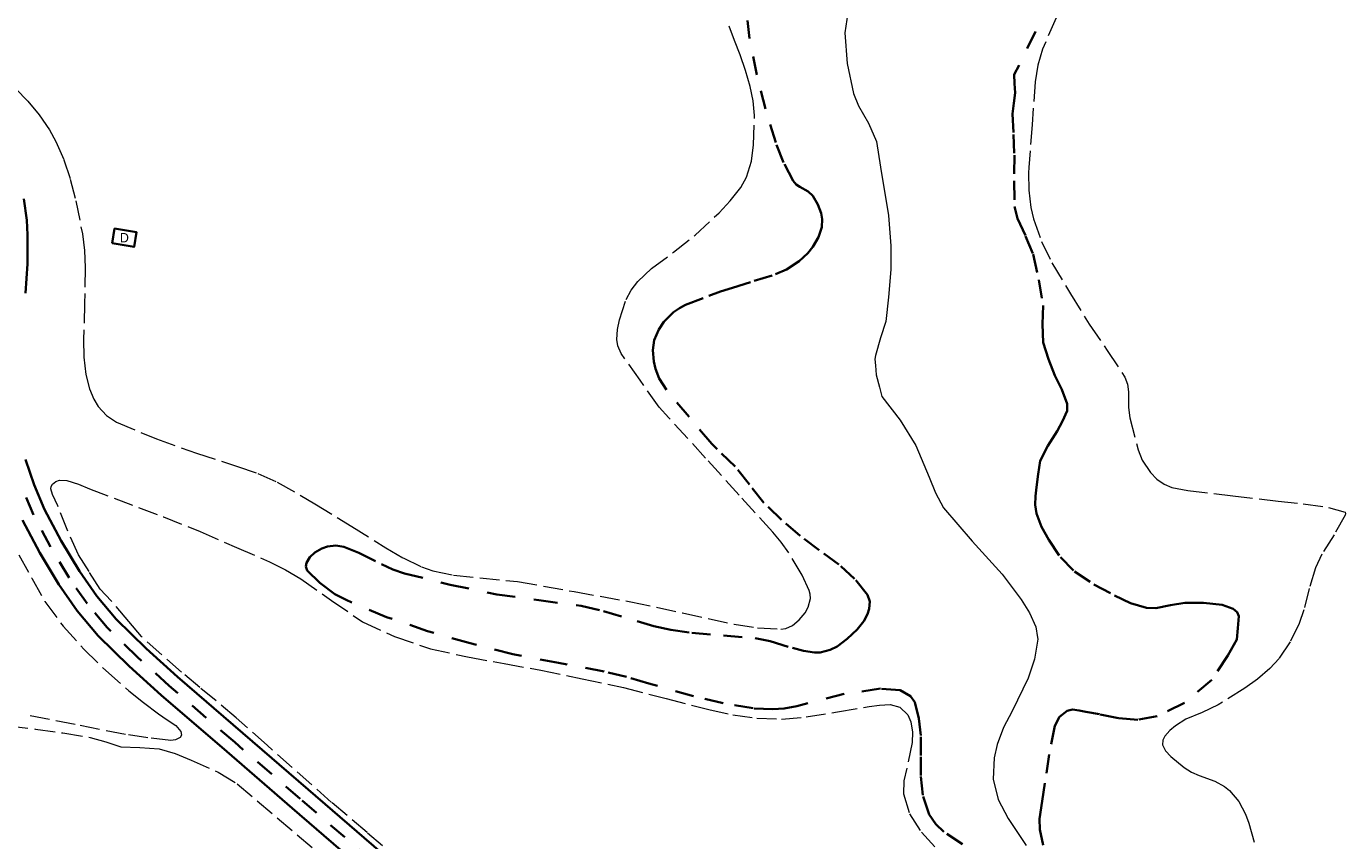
# Model space of a CAD drawing. Header units: metres. Extents: x 397317 to 400830, y 4588008 to 4590370.
# Tile 39 of 88: x 398463 to 398814, y 4589419 to 4589636. Entities that reach past the tile are written whole.
import ezdxf
from ezdxf.enums import TextEntityAlignment as Align

# ---------------------------------------------------------------- set-up
doc = ezdxf.new("R2010")
doc.units = ezdxf.units.M
doc.header["$MEASUREMENT"] = 0
doc.linetypes.add('bt5mv20_nopinta', pattern=[10, 5, -5])
doc.linetypes.add('bt5mv20_tlin1', pattern=[7, 5.25, -1.75])
for name, color, linetype, lineweight in [('COB01_LN', 7, 'Continuous', 15), ('EDI01_CN', 7, 'Continuous', 15), ('EDI01_LN', 7, 'Continuous', 15), ('FLU01_LN', 7, 'Continuous', 15), ('PAR01_LN', 7, 'Continuous', 15), ('VIA01_LN', 7, 'Continuous', 15), ('VIA04_LN', 7, 'Continuous', 15)]:
    doc.layers.add(name, color=color, linetype=linetype, lineweight=lineweight)
doc.styles.add('034', font='txt')

msp = doc.modelspace()

# ---------------------------------------------------------------- linework, layer by layer
at = {"layer": 'COB01_LN', "color": 92, "linetype": 'bt5mv20_nopinta', "lineweight": 35}
for points in [[(398735.69, 4589643.94, 176.98), (398731.41, 4589634.99, 176.26), (398727.13, 4589626.04, 175.54), (398725.74, 4589623.53, 175.25), (398725.83, 4589621.13, 174.55), (398726, 4589618.68, 173.97), (398725.67, 4589615.88, 173.94), (398725.33, 4589613.07, 173.9), (398725.57, 4589607.57, 173.76), (398725.81, 4589602.07, 173.62), (398725.8, 4589595.19, 172.66), (398725.88, 4589588.4, 171.37), (398726.62, 4589585.15, 171.02), (398728.82, 4589580.46, 170.58), (398730.79, 4589575.68, 170), (398732.36, 4589568.85, 168.89), (398733.5, 4589561.97, 167.59), (398733.34, 4589557.06, 166.55), (398733.5, 4589552.18, 165.52), (398734.95, 4589547.7, 164.64), (398736.64, 4589543.37, 163.77), (398738.49, 4589539.58, 162.96), (398739.93, 4589535.8, 162.03), (398739.85, 4589533.96, 161.49), (398738.68, 4589531.22, 160.53), (398737.19, 4589528.49, 159.47), (398734.72, 4589524.57, 157.75), (398732.72, 4589520.61, 156.03), (398732.12, 4589517.1, 154.73), (398731.75, 4589513.57, 153.45), (398731.49, 4589511.21, 152.3), (398731.37, 4589508.86, 151.26), (398731.68, 4589506.56, 150.76), (398733.04, 4589503.05, 150.46), (398734.98, 4589499.56, 150.37), (398738.07, 4589494.98, 150.16), (398741.86, 4589491.16, 150.39), (398747.02, 4589487.67, 151.31), (398752.53, 4589484.75, 152.25), (398756.75, 4589482.72, 152.9), (398761.02, 4589481.41, 153.55), (398763.56, 4589481.39, 154.21), (398767.41, 4589482.15, 155.67), (398771.27, 4589482.78, 156.71), (398776.2, 4589482.81, 156.93), (398781.22, 4589482.21, 156.8), (398784.1, 4589481.16, 156.57), (398785.2, 4589480.29, 156.45), (398785.63, 4589479.23, 156.4), (398785.41, 4589476.06, 157.01), (398785.07, 4589472.98, 158.35), (398782.7, 4589468.77, 160.96), (398778.46, 4589462.25, 162.62), (398771.12, 4589456.1, 163.48), (398763.88, 4589452.53, 163.98), (398758.68, 4589451.59, 161.23), (398753.58, 4589452.07, 158.04), (398748.53, 4589453.07, 154.82), (398744.89, 4589453.74, 151.97), (398743.08, 4589454.07, 150.68), (398741.27, 4589454.33, 149.96), (398739.88, 4589454.03, 149.78), (398737.85, 4589452.35, 149.68), (398736.58, 4589450.02, 149.58), (398735.08, 4589442.35, 149.09), (398733.98, 4589434.7, 148.58), (398733.24, 4589429.94, 147.86), (398732.51, 4589425.19, 146.79), (398732.64, 4589422.35, 145.89), (398733.49, 4589418.16, 144.13)], [(398638.19, 4589562.14, 156.55), (398644.39, 4589564.58, 154.48), (398647.53, 4589565.69, 153.78), (398650.74, 4589566.74, 153.69), (398656.47, 4589568.54, 154.25), (398662.19, 4589570.34, 154.81), (398665.08, 4589571.58, 154.97), (398668.44, 4589573.84, 155.15), (398670.77, 4589575.97, 155.43), (398672.14, 4589577.64, 155.8), (398673.64, 4589580.23, 156.51), (398674.47, 4589582.92, 157.33), (398674.56, 4589584.97, 157.97), (398674.3, 4589586.57, 158.49), (398673.44, 4589588.96, 159.32), (398672.13, 4589591.2, 160.2), (398670.86, 4589592.4, 160.93), (398668.65, 4589593.58, 162.17), (398667.65, 4589594.26, 162.76), (398666.85, 4589595.21, 163.27), (398664.29, 4589600.13, 164.8), (398662.21, 4589605.4, 165.69), (398659.52, 4589614.39, 166.58), (398657.19, 4589623.5, 167.12), (398655.19, 4589633.12, 167.37), (398654.7, 4589637.95, 167.45)], [(398712, 4589418.43, 146.4), (398707.02, 4589421.72, 146.72), (398704.9, 4589423.83, 146.88), (398703.14, 4589426.39, 147.02), (398701.4, 4589431.49, 147.26), (398700.9, 4589436.73, 147.5), (398700.89, 4589442.08, 147.71), (398700.9, 4589447.44, 147.93), (398700.39, 4589451.91, 148.18), (398699.26, 4589456.31, 148.46), (398698.11, 4589457.89, 148.58), (398695.4, 4589459.54, 148.78), (398690.12, 4589459.9, 148.98), (398680.49, 4589458.48, 149.89), (398667.85, 4589455.28, 150.8), (398664.47, 4589454.65, 151.07), (398661.47, 4589454.43, 151.33), (398656.17, 4589454.66, 151.82), (398648.18, 4589456.01, 152.54), (398640.29, 4589457.88, 153.05), (398628.38, 4589461.27, 153.28), (398622.45, 4589463.01, 153.26), (398616.47, 4589464.51, 153.24), (398604.31, 4589466.77, 153.09), (398592.15, 4589469.1, 153.16), (398580.74, 4589472, 153.62), (398569.42, 4589475.26, 154.08), (398558.48, 4589478.99, 154.53), (398547.71, 4589483.53, 154.98), (398544.74, 4589485.12, 155.12), (398540.68, 4589488.09, 155.46), (398537.36, 4589491.36, 156.03), (398536.96, 4589492.47, 156.4), (398537.15, 4589493.45, 156.84), (398538.01, 4589494.94, 157.56), (398539.35, 4589496.19, 158.17), (398541.27, 4589497.27, 158.79), (398542.74, 4589497.77, 159.24), (398544.94, 4589498.02, 159.79), (398547.08, 4589497.68, 160.08), (398551.11, 4589496.09, 160.25), (398557.12, 4589493.07, 160.37), (398560.17, 4589491.68, 160.38), (398563.3, 4589490.63, 160.38), (398575.49, 4589487.58, 160.35), (398587.86, 4589485, 160.23), (398599.11, 4589483.49, 159.79), (398610.34, 4589481.94, 159.42), (398616.35, 4589480.53, 159.4), (398625.26, 4589477.85, 159.39), (398629.72, 4589476.58, 159.39), (398634.23, 4589475.56, 159.38), (398639.83, 4589474.77, 159.38), (398648.31, 4589474.09, 159.39), (398656.78, 4589473.35, 159.28), (398660.78, 4589472.53, 159.05), (398666.68, 4589470.75, 158.42), (398669.62, 4589469.98, 158.07), (398672.56, 4589469.53, 157.76), (398674.1, 4589469.55, 157.62), (398676.69, 4589470.22, 157.37), (398678.56, 4589471.17, 157.19), (398681.28, 4589473.18, 156.92), (398683.93, 4589475.68, 156.67), (398685.72, 4589477.91, 156.52), (398686.7, 4589479.75, 156.45), (398687.16, 4589481.15, 156.43), (398687.32, 4589483.16, 156.45), (398686.69, 4589484.92, 156.51), (398683.25, 4589489.17, 156.84), (398679.06, 4589493, 157.32), (398673.83, 4589496.8, 157.96), (398668.69, 4589500.63, 158.66), (398663.75, 4589504.89, 159.55), (398659.08, 4589509.44, 160.37), (398655.25, 4589514.29, 160.91), (398651.4, 4589519.11, 161.4), (398646.63, 4589523.71, 161.92), (398645.16, 4589525.14, 162.07), (398639.11, 4589532.35, 162.06), (398633.07, 4589539.57, 162.06), (398631.17, 4589542.55, 162.03), (398630.17, 4589545.11, 161.96), (398629.69, 4589547.11, 161.86), (398629.45, 4589550.07, 161.65), (398629.85, 4589552.78, 161.32), (398631.07, 4589555.65, 160.5), (398632.41, 4589557.66, 159.54), (398635.01, 4589560.26, 157.92), (398636.54, 4589561.31, 157.17)], [(398636.54, 4589561.31, 157.17), (398638.19, 4589562.14, 156.55)]]:
    msp.add_polyline3d(points, dxfattribs=at)
at = {"layer": 'EDI01_LN', "color": 1, "linetype": 'Continuous', "lineweight": 35}
msp.add_polyline3d([(398485.38, 4589578.59, 167.91), (398491.21, 4589577.63, 167.91), (398491.85, 4589581.55, 167.91), (398486.02, 4589582.51, 167.91), (398485.38, 4589578.59, 167.91)], dxfattribs=at)
at = {"layer": 'FLU01_LN', "color": 150, "linetype": 'Continuous', "lineweight": 15}
msp.add_polyline3d([(398681.41, 4589640, 151.26), (398680.68, 4589634.68, 151.09), (398681.26, 4589626.52, 150.98), (398682.98, 4589618.46, 150.8), (398684.26, 4589615.18, 150.66), (398686.95, 4589610.57, 150.46), (398689.07, 4589605.73, 150.25), (398690.14, 4589598.89, 149.98), (398692.24, 4589586.01, 149.64), (398692.93, 4589577.93, 149.43), (398692.93, 4589571.63, 149.29), (398692.24, 4589564.19, 149.19), (398691.55, 4589557.73, 149.1), (398690.17, 4589553.37, 149.04), (398688.85, 4589548.64, 148.94), (398688.67, 4589547.66, 148.73), (398688.81, 4589546.04, 148.37), (398689.03, 4589543.57, 147.42), (398689.88, 4589540.24, 147.05), (398690.51, 4589537.77, 146.48), (398695.41, 4589531.49, 146.29), (398699.59, 4589524.66, 146.13), (398703.15, 4589516.28, 146.02), (398704.8, 4589512.06, 145.99), (398706.96, 4589508.13, 145.94), (398714.57, 4589499.23, 145.79), (398722.53, 4589490.44, 145.58), (398727.63, 4589483.66, 145.29), (398729.81, 4589480.11, 145.1), (398731.5, 4589476.38, 144.9), (398731.97, 4589473.5, 144.75), (398732.04, 4589473.06, 144.73), (398731.2, 4589467.79, 144.46), (398729.53, 4589462.67, 144.2), (398725.26, 4589453.86, 143.79), (398722.96, 4589449.52, 143.62), (398721.22, 4589445.05, 143.5), (398720.43, 4589441.44, 143.43), (398720.19, 4589435.76, 143.37), (398721.5, 4589430.36, 143.35), (398724.21, 4589425.31, 143.35), (398729, 4589418.1, 143.35)], dxfattribs=at)
at = {"layer": 'PAR01_LN', "color": 3, "linetype": 'bt5mv20_tlin1', "lineweight": 15}
for points in [[(398736.94, 4589638.68, 177.8), (398733.34, 4589630.32, 176.44), (398732.04, 4589626.02, 175.82), (398731.34, 4589621.58, 175.42), (398730.52, 4589610.16, 174.76), (398729.7, 4589598.75, 174.11), (398729.57, 4589597.32, 173.98), (398729.68, 4589592.73, 173.54), (398730.21, 4589588.12, 173.14), (398730.93, 4589585.06, 172.99), (398733.05, 4589579.02, 172.93), (398735.84, 4589573.34, 172.94), (398740.75, 4589565.12, 172.85), (398745.77, 4589557.02, 172.76), (398750.56, 4589550.02, 172.63), (398755.25, 4589542.92, 172.5), (398755.98, 4589541.04, 172.51), (398756.24, 4589539.02, 172.55), (398756.24, 4589534.8, 172.66), (398756.57, 4589532.04, 172.66), (398758.79, 4589523.52, 172.44), (398759.92, 4589520.83, 172.36), (398762.11, 4589517.47, 172.25), (398763.83, 4589515.7, 172.2), (398765.77, 4589514.35, 172.15), (398767.8, 4589513.53, 172.11), (398772.07, 4589512.73, 172.02), (398784.07, 4589511.27, 171.92), (398796.08, 4589509.84, 171.89), (398802.82, 4589509.16, 171.7), (398809.53, 4589508.21, 171.4), (398813.96, 4589506.95, 171.28), (398814.1, 4589506.61, 171.32), (398813.97, 4589506.16, 171.36), (398811.01, 4589500.93, 171.1), (398807.77, 4589495.73, 170.65), (398806.03, 4589492.13, 170.49), (398804.41, 4589486.61, 170.64), (398803, 4589480.92, 170.87), (398801.72, 4589477.24, 170.78), (398799.36, 4589472.39, 170.3), (398796.36, 4589467.93, 169.72), (398793.88, 4589465.25, 169.41), (398790.61, 4589462.46, 169.12), (398787.2, 4589460, 168.83), (398780.09, 4589455.55, 168.26), (398775.89, 4589453.57, 167.95)], [(398657.33, 4589476.11, 161.09), (398663.56, 4589475.79, 160.85), (398664.88, 4589475.94, 160.82), (398666.73, 4589476.74, 160.81), (398668.48, 4589478.2, 160.85), (398670.02, 4589480.11, 160.95), (398670.85, 4589481.63, 161.05), (398671.45, 4589483.93, 161.22), (398671.41, 4589485.04, 161.3), (398671.12, 4589486.09, 161.35), (398669.23, 4589490.1, 161.42), (398665.69, 4589496.08, 161.39), (398663.64, 4589498.93, 161.43), (398661.42, 4589501.59, 161.57), (398652.49, 4589511.5, 162.43), (398643.54, 4589521.36, 163.32), (398633.75, 4589532.07, 164.32), (398631.12, 4589534.94, 164.59), (398626.06, 4589542.09, 164.59), (398621, 4589549.24, 164.59), (398620.11, 4589551.26, 164.6), (398619.9, 4589552.96, 164.63), (398620.09, 4589555.62, 164.7), (398620.62, 4589558.18, 164.8), (398622.34, 4589563.59, 165.07), (398623.65, 4589566.13, 165.21), (398625.43, 4589568.44, 165.34), (398629.13, 4589571.85, 165.56), (398635, 4589576.23, 165.87), (398640.71, 4589580.76, 166.2), (398647.1, 4589586.66, 166.69), (398650.12, 4589589.85, 166.96), (398652.93, 4589593.47, 167.22), (398654.43, 4589596.16, 167.39), (398655.74, 4589600.42, 167.62), (398656.3, 4589604.8, 167.77), (398656.55, 4589612.64, 167.8), (398656.22, 4589616.55, 167.78), (398655.42, 4589620.38, 167.77), (398654.15, 4589624.61, 167.73), (398652.71, 4589628.76, 167.85), (398651.25, 4589632.62, 168.18), (398649.79, 4589636.48, 168.5)], [(398459.69, 4589619.74, 167.84), (398462.91, 4589616.45, 167.85), (398465.92, 4589612.82, 167.85), (398468.63, 4589608.8, 167.84), (398470.36, 4589605.68, 167.82), (398472.5, 4589600.81, 167.79), (398474.18, 4589595.71, 167.73), (398475.72, 4589589.86, 167.53), (398477.44, 4589581.06, 166.98), (398477.97, 4589576.63, 166.72), (398478.22, 4589572.17, 166.54), (398478.04, 4589562.54, 166.37), (398477.74, 4589552.91, 166.19), (398477.86, 4589548.24, 166.04), (398478.34, 4589543.58, 165.89), (398479.3, 4589539.78, 165.8), (398480.51, 4589537.03, 165.75), (398481.68, 4589535.12, 165.7), (398483.87, 4589532.67, 165.64), (398486.57, 4589530.88, 165.57), (398497.15, 4589526.49, 165.2), (398507.83, 4589522.61, 164.86), (398518.76, 4589519.12, 164.78), (398524.18, 4589517.26, 164.78), (398529.39, 4589514.94, 164.74), (398539.4, 4589509.16, 164.56), (398549.26, 4589503.11, 164.3), (398558.34, 4589497.45, 163.85), (398562.95, 4589494.74, 163.6), (398567.78, 4589492.38, 163.4), (398570.84, 4589491.29, 163.33), (398576.37, 4589490.13, 163.25), (398593.4, 4589488.45, 163.05), (398608.5, 4589485.77, 162.48), (398623.58, 4589483.03, 161.91), (398637.37, 4589480.12, 161.61), (398651.14, 4589477.06, 161.32), (398657.33, 4589476.11, 161.09)], [(398562.75, 4589413.46, 148.87), (398553.3, 4589421.54, 149.31), (398543.85, 4589429.61, 149.75), (398526.67, 4589444.82, 150.47), (398518.46, 4589452.17, 151.3), (398508.73, 4589460.17, 152.19), (398503.87, 4589464.28, 152.95), (398493.18, 4589473.79, 153.25), (398489.83, 4589477.79, 153.39), (398485.07, 4589483.3, 153.54), (398482.16, 4589486.44, 153.91), (398479.24, 4589491.09, 154.28), (398476.43, 4589495.52, 154.68), (398473.54, 4589501.85, 155.39), (398470.91, 4589508.65, 155.92), (398469.43, 4589511.64, 155.94), (398469.05, 4589513.12, 155.89), (398469.14, 4589513.79, 155.87), (398469.47, 4589514.4, 155.84), (398470.38, 4589515.12, 155.8), (398471.33, 4589515.42, 155.75), (398473.25, 4589515.35, 155.67), (398476.39, 4589514.38, 155.56), (398479.34, 4589513.17, 155.46), (398499.02, 4589505.68, 155.25), (398508.82, 4589501.75, 155.22), (398518.53, 4589497.54, 155.08), (398527.29, 4589493.7, 154.55), (398531.56, 4589491.6, 154.26), (398535.62, 4589489.13, 154.14), (398543.86, 4589483.42, 154.18), (398552.1, 4589477.71, 154.22), (398560.64, 4589473.81, 153.92), (398570.17, 4589470.53, 153.31), (398580.07, 4589468.38, 152.78), (398589.85, 4589466.6, 152.75), (398599.62, 4589464.81, 152.75), (398610.63, 4589462.56, 152.67), (398621.62, 4589460.19, 152.55), (398633.03, 4589457.31, 152.27), (398644.42, 4589454.32, 151.79), (398650.79, 4589452.95, 151.41), (398657.21, 4589452, 151.02), (398663.76, 4589451.79, 150.76), (398670.3, 4589452.35, 150.5), (398678.71, 4589453.7, 149.98), (398687.1, 4589455.15, 149.49), (398689.91, 4589455.5, 149.41), (398692.73, 4589455.65, 149.38), (398695.3, 4589454.95, 149.38), (398697.4, 4589452.9, 149.38), (398698.27, 4589451.07, 149.38), (398698.65, 4589448.31, 149.38), (398698.57, 4589445.56, 149.38), (398697.19, 4589438.73, 149.16), (398696.4, 4589435.31, 148.95), (398696.31, 4589431.9, 148.74), (398697.9, 4589426.56, 148.33), (398701.03, 4589421.63, 147.94), (398705.03, 4589417.35, 147.78)], [(398460.51, 4589495.56, 153.52), (398463.94, 4589489.3, 153.29), (398467.47, 4589483.09, 152.94), (398472.31, 4589476.52, 152.35), (398477.8, 4589470.46, 151.77), (398483.66, 4589464.72, 151.61), (398489.8, 4589459.33, 151.5), (398493.74, 4589456.23, 151.14), (398497.72, 4589453.2, 150.85), (398500.02, 4589451.61, 150.83), (398502.34, 4589450.04, 150.82), (398503.65, 4589448.46, 150.82), (398503.89, 4589447.55, 150.82), (398503.52, 4589446.85, 150.82), (398502.28, 4589446.25, 150.82), (398500.97, 4589446.12, 150.82), (398494.92, 4589446.76, 150.82), (398488.89, 4589447.69, 150.82), (398475.53, 4589450.31, 150.82), (398462.16, 4589452.92, 150.82)], [(398775.89, 4589453.57, 167.95), (398771.56, 4589451.74, 167.65), (398768.73, 4589450.02, 167.48), (398767.21, 4589448.73, 167.43), (398765.92, 4589447.23, 167.44), (398765.38, 4589446.22, 167.47), (398765.29, 4589444.96, 167.52), (398766.13, 4589443.37, 167.61), (398767.54, 4589441.83, 167.74), (398771.1, 4589438.91, 167.9), (398773.05, 4589437.66, 167.9), (398775.11, 4589436.75, 167.91), (398779.27, 4589435.22, 167.91), (398781.85, 4589433.86, 167.91), (398783.17, 4589432.77, 167.91), (398785.61, 4589429.79, 167.91), (398787.42, 4589426.46, 167.91), (398788.35, 4589424.06, 167.91), (398789.79, 4589418.6, 167.77)], [(398457.71, 4589449.97, 150.11), (398464.94, 4589449.13, 150.09), (398472.26, 4589448.11, 150.09), (398479.54, 4589446.88, 150.09), (398483.64, 4589445.7, 150.09), (398487.71, 4589444.44, 150.09), (398492.78, 4589444.21, 150.09), (398497.86, 4589443.91, 150.09), (398502.19, 4589442.58, 150.04), (398506.4, 4589440.86, 149.93), (398513.63, 4589437.65, 149.7), (398518.69, 4589434.56, 149.53), (398540.12, 4589416.4, 148.63)]]:
    msp.add_polyline3d(points, dxfattribs=at)
at = {"layer": 'VIA01_LN', "color": 6, "linetype": 'bt5mv20_nopinta', "lineweight": 35}
msp.add_polyline3d([(398554.95, 4589413.77, 148.39), (398535.46, 4589430.56, 149.16), (398518.03, 4589445.6, 149.94), (398500.6, 4589460.64, 151), (398492.15, 4589468.26, 151.65), (398484, 4589476.23, 152.33), (398478.67, 4589482.6, 152.84), (398473.9, 4589489.43, 153.35), (398468.93, 4589497.67, 154.01), (398464.42, 4589506.2, 154.67), (398461.5, 4589513.02, 154.99)], dxfattribs=at)
at = {"layer": 'VIA04_LN', "color": 1, "linetype": 'Continuous', "lineweight": 35}
for points in [[(398462.24, 4589565.32, 157.94), (398462.84, 4589573.09, 158.42), (398462.85, 4589580.86, 158.88), (398462.64, 4589584.72, 159.02), (398461.81, 4589590.44, 159.11)], [(398557.08, 4589416.24, 148.39), (398537.59, 4589433.03, 149.16), (398520.16, 4589448.07, 149.94), (398502.76, 4589463.09, 151), (398494.39, 4589470.64, 151.65), (398486.4, 4589478.45, 152.33), (398481.26, 4589484.58, 152.84), (398476.64, 4589491.21, 153.35), (398471.77, 4589499.28, 154.01), (398467.37, 4589507.61, 154.67), (398464.55, 4589514.19, 154.99), (398462.23, 4589521.01, 155.25)], [(398552.82, 4589411.29, 148.39), (398533.33, 4589428.09, 149.16), (398515.89, 4589443.13, 149.94), (398498.44, 4589458.19, 151), (398489.92, 4589465.88, 151.65), (398481.6, 4589474.01, 152.33), (398476.07, 4589480.61, 152.84), (398471.16, 4589487.65, 153.35), (398466.09, 4589496.06, 154.01), (398461.47, 4589504.79, 154.67)]]:
    msp.add_polyline3d(points, dxfattribs=at)

# ---------------------------------------------------------------- texts
at = {"layer": 'EDI01_CN', "color": 251, "linetype": 'Continuous', "lineweight": 0, "style": '034'}
msp.add_text('D', height=2.5, dxfattribs=at).set_placement((398488.62, 4589580.07), align=Align.MIDDLE_CENTER)

doc.saveas('drawing.dxf')
